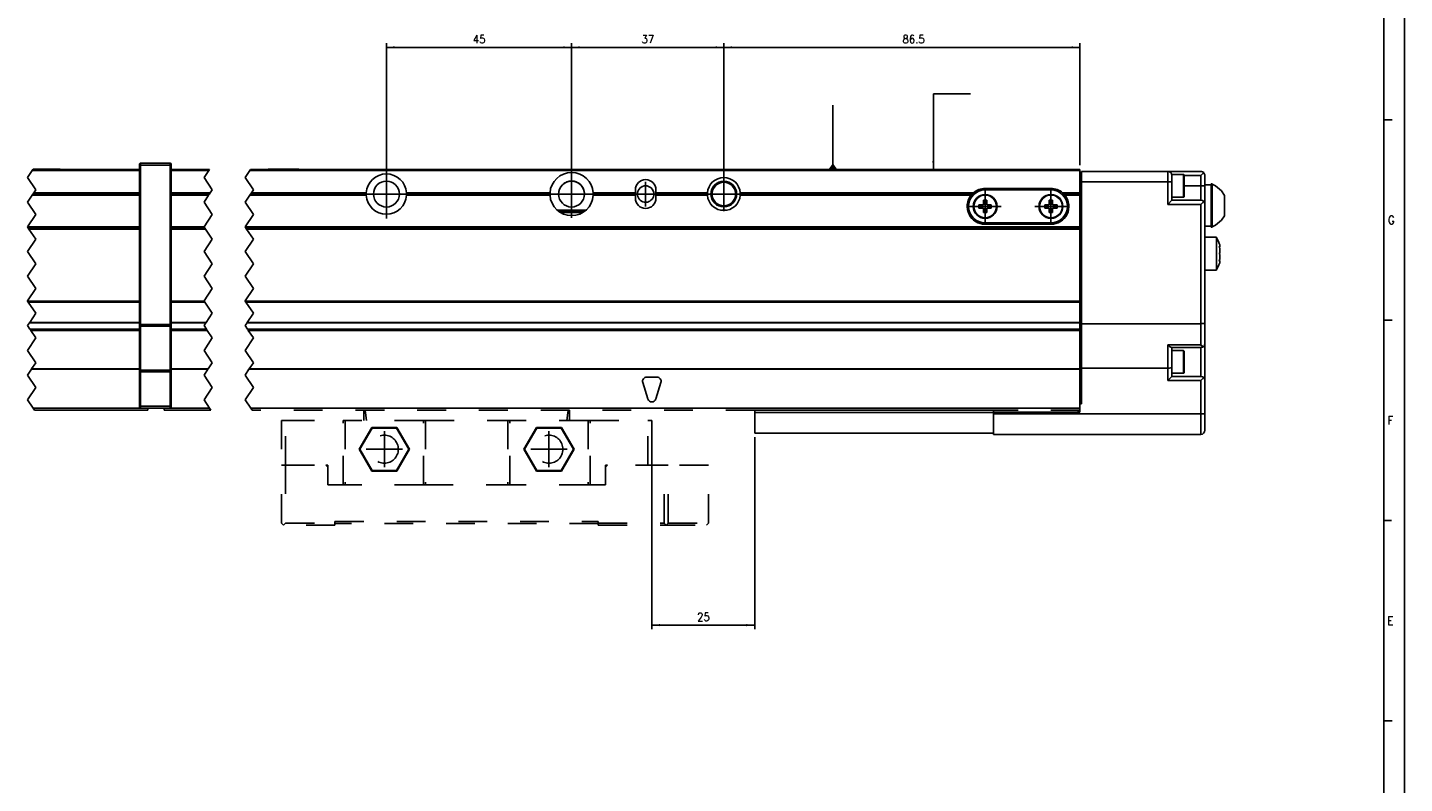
# Model space of a CAD drawing. Header units: inches. Extents: x -381 to 24445, y -418 to 176.
# Tile 11 of 39: x 124 to 459, y -235 to -51. Entities that reach past the tile are written whole.
import ezdxf

# ---------------------------------------------------------------- set-up
doc = ezdxf.new("R2010")
doc.units = ezdxf.units.IN
doc.linetypes.add('DASHED', pattern=[15, 7, -8])
doc.linetypes.add('DOT_CENTER', pattern=[14, 12, -1, 0, -1])
doc.layers.add('1', color=7, linetype='Continuous')
doc.styles.add('CONVERTER_12', font='txt.shx', dxfattribs={"width": 0.9})
doc.dimstyles.new('ME10_DIM_18', dxfattribs={"dimtxt": 2, "dimasz": 2, "dimexe": 1, "dimexo": 1, "dimgap": 1, "dimtad": 1, "dimdsep": 46, "dimtxsty": 'CONVERTER_12', "dimsah": 1, "dimcen": 0.09, "dimclrd": 2, "dimclre": 2, "dimclrt": 2, "dimadec": 0, "dimazin": 0, "dimtfac": 1, "dimtdec": 4, "dimtix": 1, "dimtmove": 0, "dimatfit": 3, "dimfxl": 1, "dimtolj": 1, "dimtzin": 0, "dimarcsym": 0})
doc.dimstyles.new('ME10_DIM_36', dxfattribs={"dimtxt": 2, "dimasz": 2, "dimexe": 1, "dimexo": 1, "dimgap": 1, "dimtad": 1, "dimdsep": 46, "dimtxsty": 'CONVERTER_12', "dimsah": 1, "dimcen": 0.09, "dimclrd": 2, "dimclre": 2, "dimclrt": 2, "dimadec": 0, "dimazin": 0, "dimtfac": 1, "dimtdec": 4, "dimtix": 1, "dimtmove": 0, "dimatfit": 3, "dimfxl": 1, "dimtolj": 1, "dimtzin": 0, "dimarcsym": 0})
doc.dimstyles.new('ME10_DIM_37', dxfattribs={"dimtxt": 2, "dimasz": 2, "dimexe": 1, "dimexo": 1, "dimgap": 1, "dimtad": 1, "dimdsep": 46, "dimtxsty": 'CONVERTER_12', "dimsah": 1, "dimcen": 0.09, "dimclrd": 2, "dimclre": 2, "dimclrt": 2, "dimadec": 0, "dimazin": 0, "dimtfac": 1, "dimtdec": 4, "dimtix": 1, "dimtmove": 0, "dimatfit": 3, "dimfxl": 1, "dimtolj": 1, "dimtzin": 0, "dimarcsym": 0})
doc.dimstyles.new('ME10_DIM_38', dxfattribs={"dimtxt": 2, "dimasz": 2, "dimexe": 1, "dimexo": 1, "dimgap": 1, "dimtad": 1, "dimdsep": 46, "dimtxsty": 'CONVERTER_12', "dimsah": 1, "dimcen": 0.09, "dimclrd": 2, "dimclre": 2, "dimclrt": 2, "dimadec": 0, "dimazin": 0, "dimtfac": 1, "dimtdec": 4, "dimtix": 1, "dimtmove": 0, "dimatfit": 3, "dimfxl": 1, "dimtolj": 1, "dimtzin": 0, "dimarcsym": 0})
doc.dimstyles.get("Standard").update_dxf_attribs({"dimtxt": 0.18, "dimasz": 0.18, "dimexe": 0.18, "dimexo": 0.0625, "dimgap": 0.09, "dimtad": 0, "dimtih": 1, "dimtoh": 1, "dimdec": 4, "dimzin": 0, "dimdsep": 46, "dimtxsty": 'Standard', "dimcen": 0.09, "dimadec": 0, "dimazin": 0, "dimtfac": 1, "dimtdec": 4, "dimtofl": 0, "dimtmove": 0, "dimatfit": 3, "dimfxl": 1, "dimtolj": 1, "dimtzin": 0, "dimarcsym": 0})

# ---------------------------------------------------------------- blocks, each defined once
blk = doc.blocks.new('Modulos_intermedio__FL-14__15__8', base_point=(124.25, -144.03))
at = {"color": 2, "linetype": 'DOT_CENTER'}
for p, q in [((125.4, -85.78), (124.25, -87.5)), ((125.57, -85.53), (125.4, -85.78)), ((125.57, -85.53), (125.6, -85.48)), ((124.25, -87.5), (126.25, -90.5)), ((125.37, -91.83), (124.25, -93.5)), ((124.25, -93.5), (126.25, -96.5)), ((125.37, -91.83), (125.57, -91.53)), ((125.57, -91.53), (125.77, -91.23)), ((126.25, -90.5), (125.77, -91.23)), ((126.25, -96.5), (124.25, -99.5)), ((124.25, -99.5), (124.27, -99.53)), ((124.27, -99.53), (124.44, -99.78)), ((124.6, -100.03), (124.44, -99.78)), ((124.6, -100.03), (126.25, -102.5)), ((126.25, -102.5), (124.25, -105.5)), ((124.25, -105.5), (126.25, -108.5)), ((126.25, -108.5), (124.25, -111.5)), ((124.25, -111.5), (126.25, -114.5)), ((126.25, -114.5), (124.25, -117.5)), ((124.25, -117.5), (124.27, -117.53)), ((124.27, -117.53), (124.44, -117.78)), ((124.44, -117.78), (126.25, -120.5)), ((124.71, -122.82), (124.25, -123.5)), ((124.25, -123.5), (124.83, -124.37)), ((124.77, -122.73), (124.71, -122.82)), ((126.25, -120.5), (124.77, -122.73)), ((126.25, -126.5), (124.25, -129.5)), ((124.83, -124.37), (124.94, -124.53)), ((124.96, -124.56), (124.94, -124.53)), ((125.02, -124.65), (124.96, -124.56)), ((125.02, -124.65), (126.25, -126.5)), ((124.25, -129.5), (126.25, -132.5)), ((126.25, -132.5), (125.24, -134.02)), ((125.18, -134.11), (124.25, -135.5)), ((124.25, -135.5), (126.25, -138.5)), ((125.18, -134.11), (125.24, -134.02)), ((126.25, -138.5), (124.25, -141.5)), ((124.25, -141.5), (125.6, -143.53)), ((125.6, -143.53), (125.94, -144.03))]:
    blk.add_line(p, q, dxfattribs=at)
at = {"color": 7, "linetype": 'Continuous'}
for p, q in [((125.4, -85.78), (151.46, -85.78)), ((125.57, -85.53), (151.46, -85.53)), ((125.6, -85.48), (128.46, -85.48)), ((128.46, -85.48), (132.16, -85.48)), ((132.21, -85.53), (132.16, -85.48)), ((151.46, -84.28), (151.47, -84.21)), ((151.46, -84.28), (151.46, -84.53)), ((151.46, -84.53), (151.71, -84.53)), ((151.46, -84.53), (151.46, -123.21)), ((151.47, -84.21), (151.48, -84.18)), ((151.48, -84.18), (151.5, -84.14)), ((151.5, -84.14), (151.54, -84.1)), ((151.54, -84.1), (151.58, -84.07)), ((151.58, -84.07), (151.62, -84.04)), ((151.62, -84.04), (151.64, -84.04)), ((151.64, -84.04), (151.71, -84.03)), ((151.71, -84.03), (151.71, -84.53)), ((151.71, -84.03), (158.91, -84.03)), ((158.91, -84.53), (151.71, -84.53)), ((151.71, -84.53), (151.71, -123.21)), ((158.98, -84.04), (158.91, -84.03)), ((158.91, -84.03), (158.91, -84.53)), ((159.16, -84.53), (158.91, -84.53)), ((158.91, -84.53), (158.91, -123.21)), ((159.01, -84.04), (158.98, -84.04)), ((159.05, -84.07), (159.01, -84.04)), ((159.09, -84.1), (159.05, -84.07)), ((159.12, -84.14), (159.09, -84.1)), ((159.15, -84.18), (159.12, -84.14)), ((159.15, -84.21), (159.15, -84.18)), ((159.16, -84.28), (159.15, -84.21)), ((159.16, -84.28), (159.16, -84.53)), ((159.16, -84.53), (159.16, -123.21)), ((151.46, -91.83), (125.37, -91.83)), ((151.46, -91.53), (125.57, -91.53)), ((151.46, -91.23), (125.77, -91.23)), ((124.27, -99.53), (151.46, -99.53)), ((124.44, -99.78), (151.46, -99.78)), ((151.46, -100.03), (124.6, -100.03)), ((124.27, -117.53), (151.46, -117.53)), ((124.44, -117.78), (151.46, -117.78)), ((124.71, -122.82), (151.46, -122.82)), ((124.77, -122.73), (151.46, -122.73)), ((151.46, -123.21), (151.71, -123.21)), ((151.46, -123.21), (151.46, -123.52)), ((151.46, -123.52), (151.47, -123.54)), ((151.46, -123.52), (151.46, -134.19)), ((151.47, -123.54), (151.5, -123.57)), ((151.5, -123.57), (151.54, -123.59)), ((151.54, -123.59), (151.58, -123.6)), ((151.58, -123.6), (151.62, -123.61)), ((151.62, -123.61), (151.64, -123.61)), ((151.64, -123.61), (151.71, -123.62)), ((151.71, -123.21), (151.71, -123.62)), ((151.71, -123.21), (158.91, -123.21)), ((151.71, -123.62), (158.91, -123.62)), ((151.71, -123.62), (151.71, -134.3)), ((159.16, -123.21), (158.91, -123.21)), ((158.91, -123.21), (158.91, -123.62)), ((158.98, -123.61), (158.91, -123.62)), ((158.91, -123.62), (158.91, -134.3)), ((159.01, -123.61), (158.98, -123.61)), ((159.05, -123.6), (159.01, -123.61)), ((159.09, -123.59), (159.05, -123.6)), ((159.12, -123.57), (159.09, -123.59)), ((159.15, -123.54), (159.12, -123.57)), ((159.16, -123.52), (159.15, -123.54)), ((159.16, -123.21), (159.16, -123.52)), ((159.16, -123.52), (159.16, -134.19)), ((124.83, -124.37), (151.46, -124.37)), ((124.94, -124.53), (151.46, -124.53)), ((125.02, -124.65), (151.46, -124.65)), ((151.46, -134.11), (125.18, -134.11)), ((151.46, -134.02), (125.24, -134.02)), ((151.46, -134.19), (151.46, -134.71)), ((151.46, -134.19), (151.47, -134.22)), ((151.46, -134.71), (151.46, -143.03)), ((151.46, -134.71), (151.71, -134.71)), ((151.47, -134.22), (151.5, -134.25)), ((151.5, -134.25), (151.54, -134.27)), ((151.54, -134.27), (151.58, -134.28)), ((151.58, -134.28), (151.62, -134.29)), ((151.62, -134.29), (151.64, -134.29)), ((151.64, -134.29), (151.71, -134.3)), ((151.71, -134.3), (151.71, -134.71)), ((158.91, -134.3), (151.71, -134.3)), ((151.71, -134.71), (151.71, -143.03)), ((158.91, -134.71), (151.71, -134.71)), ((158.98, -134.29), (158.91, -134.3)), ((158.91, -134.3), (158.91, -134.71)), ((159.16, -134.71), (158.91, -134.71)), ((158.91, -134.71), (158.91, -143.03)), ((159.01, -134.29), (158.98, -134.29)), ((159.05, -134.28), (159.01, -134.29)), ((159.09, -134.27), (159.05, -134.28)), ((159.12, -134.25), (159.09, -134.27)), ((159.15, -134.22), (159.12, -134.25)), ((159.16, -134.19), (159.15, -134.22)), ((159.16, -134.19), (159.16, -134.71)), ((159.16, -134.71), (159.16, -143.03)), ((125.6, -143.53), (151.71, -143.53)), ((151.46, -143.03), (151.46, -143.28)), ((151.46, -143.03), (151.71, -143.03)), ((151.46, -143.28), (151.47, -143.34)), ((151.47, -143.34), (151.48, -143.37)), ((151.48, -143.37), (151.5, -143.41)), ((151.5, -143.41), (151.54, -143.45)), ((151.54, -143.45), (151.58, -143.49)), ((151.58, -143.49), (151.62, -143.51)), ((151.62, -143.51), (151.64, -143.52)), ((151.64, -143.52), (151.71, -143.53)), ((151.71, -143.03), (151.71, -143.53)), ((151.71, -143.03), (158.91, -143.03)), ((151.71, -143.53), (158.91, -143.53)), ((153.46, -143.53), (153.46, -144.03)), ((158.91, -143.03), (158.91, -143.53)), ((159.16, -143.03), (158.91, -143.03)), ((158.98, -143.52), (158.91, -143.53)), ((159.01, -143.51), (158.98, -143.52)), ((159.05, -143.49), (159.01, -143.51)), ((159.09, -143.45), (159.05, -143.49)), ((159.12, -143.41), (159.09, -143.45)), ((159.15, -143.37), (159.12, -143.41)), ((159.16, -143.28), (159.15, -143.34)), ((159.15, -143.34), (159.15, -143.37)), ((159.16, -143.03), (159.16, -143.28)), ((125.94, -144.03), (153.46, -144.03))]:
    blk.add_line(p, q, dxfattribs=at)
blk = doc.blocks.new('Modulo_der__10-ET___10', base_point=(157.46, -149.93))
at = {"color": 7, "linetype": 'Continuous'}
for p, q in [((159.16, -85.53), (168.45, -85.53)), ((159.16, -85.78), (168.29, -85.78)), ((178.29, -85.78), (379.96, -85.78)), ((178.45, -85.53), (379.96, -85.53)), ((182.71, -85.53), (182.76, -85.48)), ((182.76, -85.48), (190.16, -85.48)), ((190.21, -85.53), (190.16, -85.48)), ((379.96, -85.53), (379.96, -85.78)), ((379.96, -91.23), (379.96, -85.78)), ((379.96, -86.53), (380.36, -86.53)), ((380.36, -88.53), (380.36, -86.03)), ((380.36, -86.03), (401.36, -86.03)), ((401.36, -86.03), (409.36, -86.03)), ((401.36, -88.53), (401.36, -86.03)), ((402.36, -86.78), (405.16, -86.78)), ((402.36, -86.78), (402.36, -87.03)), ((405.16, -86.78), (405.23, -86.79)), ((405.16, -86.78), (405.16, -88.48)), ((405.23, -86.79), (405.34, -86.88)), ((405.34, -86.88), (405.36, -87.17)), ((409.57, -86.05), (409.36, -86.03)), ((409.36, -87.03), (410.07, -86.32)), ((409.75, -86.1), (409.57, -86.05)), ((409.77, -86.11), (409.75, -86.1)), ((409.95, -86.22), (409.77, -86.11)), ((410.07, -86.32), (409.95, -86.22)), ((410.07, -86.32), (410.11, -86.36)), ((410.11, -86.36), (410.23, -86.53)), ((410.23, -86.53), (410.29, -86.65)), ((410.29, -86.65), (410.31, -86.72)), ((410.31, -86.72), (410.36, -86.92)), ((410.36, -86.92), (410.36, -87.03)), ((208.74, -89.95), (208.73, -89.96)), ((214.19, -89.96), (214.19, -89.95)), ((356.96, -90.18), (372.96, -90.18)), ((379.96, -88.53), (380.36, -88.53)), ((380.36, -88.53), (401.36, -88.53)), ((380.36, -123.03), (380.36, -88.53)), ((401.36, -94.03), (401.36, -88.53)), ((402.36, -88.53), (401.36, -88.53)), ((402.36, -88.53), (402.36, -87.03)), ((402.36, -93.03), (402.36, -88.53)), ((405.16, -88.48), (405.16, -92.28)), ((405.35, -87.03), (409.36, -87.03)), ((405.36, -87.17), (405.36, -92.08)), ((405.36, -89.53), (409.36, -89.53)), ((409.36, -87.03), (409.36, -89.53)), ((409.36, -89.53), (410.36, -89.53)), ((409.36, -89.53), (409.36, -93.03)), ((410.36, -87.03), (410.36, -89.53)), ((411.86, -89.32), (410.36, -89.32)), ((410.36, -89.53), (410.36, -94.03)), ((411.86, -89.07), (412.11, -89.07)), ((411.86, -96.12), (411.86, -89.07)), ((412.11, -89.07), (412.11, -89.15)), ((412.11, -96.12), (412.11, -89.07)), ((412.11, -89.15), (412.95, -89.54)), ((412.95, -89.54), (414.44, -90.77)), ((168.65, -91.23), (159.16, -91.23)), ((168.45, -91.53), (159.16, -91.53)), ((168.25, -91.83), (159.16, -91.83)), ((178.25, -91.83), (206.57, -91.83)), ((206.56, -91.53), (178.45, -91.53)), ((178.65, -91.23), (206.57, -91.23)), ((206.56, -91.53), (206.57, -91.23)), ((206.57, -91.83), (206.56, -91.53)), ((214.19, -93.1), (214.19, -93.09)), ((251.22, -91.23), (216.35, -91.23)), ((216.35, -91.23), (216.36, -91.53)), ((216.36, -91.53), (216.35, -91.83)), ((216.35, -91.83), (251.22, -91.83)), ((251.21, -91.53), (216.36, -91.53)), ((251.21, -91.53), (251.22, -91.23)), ((251.22, -91.83), (251.21, -91.53)), ((261.71, -91.23), (261.71, -91.53)), ((271.96, -91.23), (261.71, -91.23)), ((271.96, -91.53), (261.71, -91.53)), ((261.71, -91.53), (261.71, -91.83)), ((261.71, -91.83), (271.96, -91.83)), ((271.96, -91.23), (271.96, -90.53)), ((271.96, -91.53), (271.96, -91.23)), ((271.96, -91.83), (271.96, -91.53)), ((271.96, -92.53), (271.96, -91.83)), ((276.96, -90.53), (276.96, -91.23)), ((276.96, -91.23), (276.96, -91.53)), ((289.47, -91.23), (276.96, -91.23)), ((289.46, -91.53), (276.96, -91.53)), ((276.96, -91.53), (276.96, -91.83)), ((276.96, -91.83), (276.96, -92.53)), ((276.96, -91.83), (289.47, -91.83)), ((289.46, -91.53), (289.47, -91.23)), ((289.47, -91.83), (289.46, -91.53)), ((297.45, -91.23), (297.46, -91.53)), ((297.45, -91.23), (354.13, -91.23)), ((297.45, -91.28), (297.45, -91.77)), ((297.46, -91.53), (297.45, -91.83)), ((297.45, -91.83), (353.55, -91.83)), ((297.46, -91.53), (353.82, -91.53)), ((353.55, -91.83), (353.63, -91.73)), ((353.63, -91.73), (353.82, -91.53)), ((353.82, -91.53), (354.13, -91.23)), ((354.26, -91.23), (354.13, -91.23)), ((354.13, -91.23), (354.33, -91.23)), ((354.13, -91.23), (354.18, -91.23)), ((354.18, -91.23), (354.84, -91.23)), ((356.56, -93.03), (356.56, -94.13)), ((357.36, -93.03), (356.56, -93.03)), ((356.96, -90.53), (372.96, -90.53)), ((357.36, -94.13), (357.36, -93.03)), ((372.56, -93.03), (372.56, -94.13)), ((373.36, -93.03), (372.56, -93.03)), ((373.36, -94.13), (373.36, -93.03)), ((375.8, -91.23), (379.96, -91.23)), ((375.8, -91.23), (376.11, -91.53)), ((376.11, -91.53), (379.96, -91.53)), ((376.11, -91.53), (376.3, -91.73)), ((376.3, -91.73), (376.37, -91.83)), ((376.37, -91.83), (379.96, -91.83)), ((379.96, -91.53), (379.96, -91.23)), ((379.96, -91.83), (379.96, -91.53)), ((379.96, -99.53), (379.96, -91.83)), ((402.36, -93.03), (401.36, -94.03)), ((405.16, -92.28), (402.36, -92.28)), ((409.36, -93.03), (402.36, -93.03)), ((405.16, -92.28), (405.23, -92.27)), ((405.23, -92.27), (405.34, -92.18)), ((405.34, -92.18), (405.36, -92.08)), ((409.36, -93.03), (409.75, -93.1)), ((410.07, -93.32), (409.36, -94.03)), ((409.75, -93.1), (410.07, -93.32)), ((410.07, -93.32), (410.11, -93.36)), ((410.11, -93.36), (410.23, -93.53)), ((410.23, -93.53), (410.29, -93.65)), ((410.29, -93.65), (410.31, -93.72)), ((414.44, -90.77), (415.16, -91.86)), ((415.16, -95.18), (415.16, -91.86)), ((252.99, -95.43), (259.94, -95.43)), ((259.94, -95.43), (252.99, -95.43)), ((253.4, -95.73), (259.53, -95.73)), ((253.88, -96), (259.05, -96)), ((294.03, -95.43), (292.9, -95.43)), ((294.01, -95.43), (292.92, -95.43)), ((356.56, -94.13), (355.46, -94.13)), ((355.46, -94.13), (355.46, -94.93)), ((355.46, -94.93), (356.56, -94.93)), ((356.56, -94.93), (356.56, -96.03)), ((356.56, -96.03), (357.36, -96.03)), ((358.46, -94.13), (357.36, -94.13)), ((357.36, -94.93), (358.46, -94.93)), ((357.36, -96.03), (357.36, -94.93)), ((358.46, -94.93), (358.46, -94.13)), ((371.46, -94.13), (371.46, -94.93)), ((372.56, -94.13), (371.46, -94.13)), ((371.46, -94.93), (372.56, -94.93)), ((372.56, -94.93), (372.56, -96.03)), ((372.56, -96.03), (373.36, -96.03)), ((374.46, -94.13), (373.36, -94.13)), ((373.36, -94.93), (374.46, -94.93)), ((373.36, -96.03), (373.36, -94.93)), ((374.46, -94.93), (374.46, -94.13)), ((409.36, -94.03), (401.36, -94.03)), ((409.36, -123.03), (409.36, -94.03)), ((410.31, -93.72), (410.36, -93.92)), ((410.36, -93.92), (410.36, -94.03)), ((410.36, -122.84), (410.36, -94.03)), ((411.86, -99.57), (411.86, -96.12)), ((412.11, -99.49), (412.11, -96.12)), ((415.16, -96.79), (414.44, -97.87)), ((415.16, -96.79), (415.16, -95.18)), ((159.16, -99.53), (167.15, -99.53)), ((159.16, -99.78), (167.32, -99.78)), ((167.49, -100.03), (159.16, -100.03)), ((177.15, -99.53), (379.96, -99.53)), ((177.32, -99.78), (379.96, -99.78)), ((379.96, -100.03), (177.49, -100.03)), ((372.96, -98.53), (356.96, -98.53)), ((372.96, -98.88), (356.96, -98.88)), ((379.96, -99.53), (379.96, -99.78)), ((379.96, -99.78), (379.96, -100.03)), ((379.96, -100.03), (379.96, -117.53)), ((411.86, -99.32), (410.36, -99.32)), ((411.86, -99.57), (412.11, -99.57)), ((412.95, -99.11), (412.11, -99.49)), ((412.11, -99.57), (412.11, -99.49)), ((414.44, -97.87), (412.95, -99.11)), ((413.19, -102.03), (410.36, -102.03)), ((413.19, -102.09), (413.19, -102.03)), ((413.19, -102.03), (413.19, -102.09)), ((413.78, -103.33), (413.19, -102.09)), ((413.19, -102.09), (413.19, -106.03)), ((413.86, -103.53), (413.78, -103.33)), ((413.96, -103.84), (413.86, -103.53)), ((413.19, -106.03), (413.19, -110.03)), ((413.95, -104.59), (413.86, -104.26)), ((413.86, -104.26), (413.96, -104.33)), ((413.86, -106.03), (413.96, -105.81)), ((413.96, -105.81), (413.86, -106.03)), ((413.86, -106.03), (413.96, -106.25)), ((413.96, -106.25), (413.86, -106.03)), ((413.88, -104.33), (413.97, -104.33)), ((413.88, -104.33), (413.95, -104.59)), ((413.96, -104.64), (413.95, -104.59)), ((413.95, -104.59), (413.96, -104.64)), ((413.97, -103.89), (413.96, -103.84)), ((413.96, -104.33), (413.97, -104.33)), ((413.97, -104.7), (413.96, -104.64)), ((413.96, -104.64), (413.97, -104.7)), ((413.96, -105.81), (413.97, -105.76)), ((413.97, -105.76), (413.96, -105.81)), ((413.96, -106.25), (413.97, -106.29)), ((413.97, -106.29), (413.96, -106.25)), ((413.99, -103.96), (413.97, -103.89)), ((413.97, -104.33), (414.02, -104.21)), ((414.01, -105.03), (413.97, -104.7)), ((413.97, -104.7), (414.01, -105.03)), ((413.97, -105.76), (414.01, -105.51)), ((414.01, -105.51), (413.97, -105.76)), ((413.97, -106.29), (414.01, -106.55)), ((414.01, -106.55), (413.97, -106.29)), ((414.01, -107.03), (413.97, -107.35)), ((413.97, -107.35), (414.01, -107.03)), ((414.01, -104.09), (413.99, -103.96)), ((414.02, -104.21), (414.01, -104.09)), ((414.02, -105.28), (414.01, -105.03)), ((414.01, -105.03), (414.02, -105.28)), ((414.01, -105.51), (414.02, -105.36)), ((414.02, -105.36), (414.01, -105.51)), ((414.01, -106.55), (414.02, -106.7)), ((414.02, -106.7), (414.01, -106.55)), ((414.02, -106.78), (414.01, -107.03)), ((414.01, -107.03), (414.02, -106.78)), ((414.02, -105.36), (414.02, -105.28)), ((414.02, -105.28), (414.02, -105.36)), ((414.02, -106.7), (414.02, -106.78)), ((414.02, -106.78), (414.02, -106.7)), ((413.19, -110.03), (410.36, -110.03)), ((413.78, -108.72), (413.19, -109.97)), ((413.86, -108.53), (413.78, -108.72)), ((413.86, -107.8), (413.95, -107.47)), ((413.96, -107.73), (413.86, -107.8)), ((413.86, -108.53), (413.96, -108.22)), ((413.95, -107.47), (413.88, -107.73)), ((413.88, -107.73), (413.97, -107.73)), ((413.96, -107.42), (413.95, -107.47)), ((413.95, -107.47), (413.96, -107.42)), ((413.97, -107.35), (413.96, -107.42)), ((413.96, -107.42), (413.97, -107.35)), ((413.97, -107.73), (413.96, -107.73)), ((413.96, -108.22), (413.97, -108.17)), ((414.02, -107.84), (413.97, -107.73)), ((413.97, -108.17), (413.99, -108.09)), ((413.99, -108.09), (414.01, -107.96)), ((414.01, -107.96), (414.02, -107.84)), ((159.16, -117.53), (167.15, -117.53)), ((159.16, -117.78), (167.32, -117.78)), ((177.15, -117.53), (379.96, -117.53)), ((177.32, -117.78), (379.96, -117.78)), ((379.96, -117.53), (379.96, -117.78)), ((379.96, -117.78), (379.96, -122.73)), ((159.16, -122.73), (167.65, -122.73)), ((159.16, -122.82), (167.59, -122.82)), ((177.59, -122.82), (379.96, -122.82)), ((177.65, -122.73), (379.96, -122.73)), ((379.96, -122.73), (379.96, -122.82)), ((379.96, -122.82), (379.96, -124.37)), ((379.96, -122.93), (380.36, -122.93)), ((380.36, -123.03), (409.36, -123.03)), ((380.36, -123.03), (380.36, -133.83)), ((409.57, -123.02), (409.36, -123.03)), ((409.36, -128.19), (409.36, -123.03)), ((409.75, -123.01), (409.57, -123.02)), ((409.77, -123.01), (409.75, -123.01)), ((409.95, -122.99), (409.77, -123.01)), ((410.07, -122.97), (409.95, -122.99)), ((410.11, -122.97), (410.07, -122.97)), ((410.23, -122.93), (410.11, -122.97)), ((410.29, -122.91), (410.23, -122.93)), ((410.31, -122.9), (410.29, -122.91)), ((410.36, -122.86), (410.31, -122.9)), ((410.36, -127.83), (410.36, -122.84)), ((410.36, -122.84), (410.36, -122.86)), ((159.16, -124.37), (167.72, -124.37)), ((159.16, -124.53), (167.82, -124.53)), ((159.16, -124.65), (167.9, -124.65)), ((177.72, -124.37), (379.96, -124.37)), ((379.96, -124.53), (177.83, -124.54)), ((177.9, -124.65), (379.96, -124.65)), ((379.96, -124.37), (379.96, -124.53)), ((379.96, -124.65), (379.96, -124.53)), ((379.96, -124.65), (379.96, -134.02)), ((401.36, -128.19), (401.39, -128.21)), ((401.36, -133.83), (401.36, -128.19)), ((409.36, -128.19), (401.36, -128.19)), ((401.39, -128.21), (401.75, -128.52)), ((401.75, -128.52), (401.77, -128.53)), ((401.77, -128.53), (402.07, -128.74)), ((402.07, -128.74), (402.09, -128.75)), ((402.09, -128.75), (402.3, -128.83)), ((409.36, -128.83), (402.3, -128.83)), ((402.36, -133.64), (402.36, -128.83)), ((405.16, -129.58), (402.36, -129.58)), ((405.23, -129.59), (405.16, -129.58)), ((405.16, -129.58), (405.16, -135.08)), ((405.34, -129.68), (405.23, -129.59)), ((405.36, -129.97), (405.34, -129.68)), ((405.36, -129.97), (405.36, -134.88)), ((409.36, -128.19), (409.39, -128.21)), ((409.75, -128.75), (409.36, -128.83)), ((409.36, -128.83), (409.36, -135.83)), ((409.39, -128.21), (409.75, -128.52)), ((409.75, -128.52), (409.77, -128.53)), ((409.93, -128.65), (409.75, -128.75)), ((409.77, -128.53), (409.93, -128.65)), ((409.93, -128.65), (410.07, -128.53)), ((410.07, -128.53), (410.29, -128.21)), ((410.29, -128.21), (410.36, -127.83)), ((410.36, -127.84), (410.35, -128)), ((410.36, -127.84), (410.36, -136.83)), ((380.36, -133.73), (379.96, -133.73)), ((401.36, -133.83), (380.36, -133.83)), ((380.36, -133.83), (380.36, -142.53)), ((401.75, -133.81), (401.36, -133.83)), ((401.36, -136.83), (401.36, -133.83)), ((402.07, -133.77), (401.75, -133.81)), ((402.29, -133.71), (402.07, -133.77)), ((402.36, -133.64), (402.29, -133.71)), ((402.36, -135.83), (402.36, -133.64)), ((168.12, -134.02), (159.16, -134.02)), ((168.06, -134.11), (159.16, -134.11)), ((379.96, -134.11), (178.06, -134.11)), ((379.96, -134.02), (178.12, -134.02)), ((274.71, -136.03), (277.21, -136.03)), ((379.96, -134.02), (379.96, -134.11)), ((379.96, -134.11), (379.96, -142.53)), ((402.36, -135.83), (401.36, -136.83)), ((401.36, -136.83), (409.36, -136.83)), ((405.16, -135.08), (402.36, -135.08)), ((402.36, -135.83), (409.36, -135.83)), ((405.16, -135.08), (405.23, -135.07)), ((405.23, -135.07), (405.34, -134.98)), ((405.34, -134.98), (405.36, -134.88)), ((409.75, -135.9), (409.36, -135.83)), ((409.36, -136.83), (410.07, -136.12)), ((409.36, -136.83), (409.36, -144.93)), ((410.07, -136.12), (409.75, -135.9)), ((410.29, -136.45), (410.07, -136.12)), ((410.36, -136.83), (410.29, -136.45)), ((410.36, -136.83), (410.36, -144.93)), ((275.01, -141.32), (273.76, -137.32)), ((278.17, -137.32), (276.92, -141.32)), ((157.46, -143.53), (157.46, -144.03)), ((158.91, -143.53), (168.49, -143.53)), ((178.49, -143.53), (379.96, -143.53)), ((380.36, -141.53), (379.96, -141.53)), ((380.36, -142.03), (379.96, -142.03)), ((379.96, -142.53), (379.96, -144.53)), ((380.36, -142.53), (379.96, -142.53)), ((157.46, -144.03), (168.82, -144.03)), ((300.96, -144.63), (300.96, -144.03)), ((300.96, -144.03), (358.96, -144.03)), ((300.96, -144.63), (300.96, -149.63)), ((358.96, -144.63), (300.96, -144.63)), ((358.96, -144.03), (358.96, -144.53)), ((358.96, -144.53), (379.96, -144.53)), ((358.96, -144.93), (358.96, -144.53)), ((358.96, -144.93), (358.96, -149.93)), ((409.36, -144.93), (358.96, -144.93)), ((379.56, -144.03), (379.56, -144.53)), ((409.36, -144.93), (409.36, -149.93)), ((409.36, -144.93), (410.36, -144.93)), ((410.36, -144.93), (410.36, -148.93)), ((300.96, -149.63), (358.96, -149.63)), ((409.36, -149.93), (358.96, -149.93))]:
    blk.add_line(p, q, dxfattribs=at)
at = {"color": 2, "linetype": 'DOT_CENTER'}
for p, q in [((167.14, -87.5), (168.29, -85.78)), ((168.29, -85.78), (168.45, -85.53)), ((178.29, -85.78), (177.14, -87.5)), ((178.45, -85.53), (178.29, -85.78)), ((169.14, -90.5), (167.14, -87.5)), ((177.14, -87.5), (179.14, -90.5)), ((167.14, -93.5), (168.25, -91.83)), ((169.14, -96.5), (167.14, -93.5)), ((168.25, -91.83), (168.45, -91.53)), ((168.45, -91.53), (168.65, -91.23)), ((168.65, -91.23), (169.14, -90.5)), ((178.25, -91.83), (177.14, -93.5)), ((177.14, -93.5), (179.14, -96.5)), ((178.45, -91.53), (178.25, -91.83)), ((178.65, -91.23), (178.45, -91.53)), ((179.14, -90.5), (178.65, -91.23)), ((167.14, -99.5), (169.14, -96.5)), ((179.14, -96.5), (177.14, -99.5)), ((167.15, -99.53), (167.14, -99.5)), ((167.32, -99.78), (167.15, -99.53)), ((167.32, -99.78), (167.49, -100.03)), ((169.14, -102.5), (167.49, -100.03)), ((177.14, -99.5), (177.15, -99.53)), ((177.15, -99.53), (177.32, -99.78)), ((177.49, -100.03), (177.32, -99.78)), ((177.49, -100.03), (179.14, -102.5)), ((167.14, -105.5), (169.14, -102.5)), ((179.14, -102.5), (177.14, -105.5)), ((169.14, -108.5), (167.14, -105.5)), ((177.14, -105.5), (179.14, -108.5)), ((167.14, -111.5), (169.14, -108.5)), ((179.14, -108.5), (177.14, -111.5)), ((169.14, -114.5), (167.14, -111.5)), ((177.14, -111.5), (179.14, -114.5)), ((167.14, -117.5), (169.14, -114.5)), ((179.14, -114.5), (177.14, -117.5)), ((167.15, -117.53), (167.14, -117.5)), ((167.32, -117.78), (167.15, -117.53)), ((169.14, -120.5), (167.32, -117.78)), ((177.14, -117.5), (177.15, -117.53)), ((177.15, -117.53), (177.32, -117.78)), ((177.32, -117.78), (179.14, -120.5)), ((167.14, -123.5), (167.59, -122.82)), ((167.72, -124.37), (167.14, -123.5)), ((167.59, -122.82), (167.65, -122.73)), ((167.65, -122.73), (169.14, -120.5)), ((177.59, -122.82), (177.14, -123.5)), ((177.14, -123.5), (177.72, -124.37)), ((177.65, -122.73), (177.59, -122.82)), ((179.14, -120.5), (177.65, -122.73)), ((167.14, -129.5), (169.14, -126.5)), ((167.82, -124.53), (167.72, -124.37)), ((167.81, -124.51), (167.82, -124.53)), ((167.82, -124.53), (167.9, -124.65)), ((169.14, -126.5), (167.9, -124.65)), ((179.14, -126.5), (177.14, -129.5)), ((177.72, -124.37), (177.83, -124.54)), ((177.9, -124.65), (177.83, -124.54)), ((177.9, -124.65), (179.14, -126.5)), ((169.14, -132.5), (167.14, -129.5)), ((177.14, -129.5), (179.14, -132.5)), ((168.12, -134.02), (169.14, -132.5)), ((179.14, -132.5), (178.12, -134.02)), ((167.14, -135.5), (168.06, -134.11)), ((169.14, -138.5), (167.14, -135.5)), ((168.12, -134.02), (168.06, -134.11)), ((178.06, -134.11), (177.14, -135.5)), ((177.14, -135.5), (179.14, -138.5)), ((178.06, -134.11), (178.12, -134.02)), ((167.14, -141.5), (169.14, -138.5)), ((179.14, -138.5), (177.14, -141.5)), ((168.49, -143.53), (167.14, -141.5)), ((177.14, -141.5), (178.49, -143.53))]:
    blk.add_line(p, q, dxfattribs=at)
at = {"color": 2, "linetype": 'DASHED'}
for p, q in [((168.82, -144.03), (168.49, -143.53)), ((178.49, -143.53), (178.82, -144.03)), ((300.96, -144.03), (178.82, -144.03)), ((379.96, -144.03), (358.96, -144.03))]:
    blk.add_line(p, q, dxfattribs=at)
at = {"color": 7, "linetype": 'Continuous'}
for centre, radius in [((211.46, -91.53), 3.15), ((256.46, -91.53), 3.15), ((293.46, -91.53), 2.87), ((356.96, -94.53), 2.9), ((356.96, -94.53), 2.75), ((372.96, -94.53), 2.9), ((372.96, -94.53), 2.75)]:
    blk.add_circle(centre, radius, dxfattribs=at)
for centre, radius, start, end in [((211.46, -91.53), 4.9, 3.5101, 176.4899), ((256.46, -91.53), 5.25, 3.2758, 176.7242), ((401.36, -87.03), 1, 0, 90), ((256.46, -91.53), 3.15, 5.9281, 174.0719), ((274.46, -90.53), 2.5, 0, 180), ((274.46, -91.53), 2, 5.9999, 174.0001), ((274.46, -91.53), 2, 299.9805, 270), ((293.46, -91.53), 4, 4.3315, 175.6685), ((293.46, -91.53), 3.12, 90, 270), ((293.46, -91.53), 3.12, 6, 174), ((293.46, -91.53), 2.87, 5.9633, 174.0367), ((293.46, -91.53), 3.12, 270, 90), ((356.96, -94.53), 4.35, 90, 130.6088), ((372.96, -94.53), 4.35, 49.3912, 90), ((211.46, -91.53), 4.9, 183.5101, 356.4899), ((256.46, -91.53), 5.25, 183.2758, 356.7242), ((274.46, -92.53), 2.5, 180, 0), ((274.46, -91.53), 2, 270, 299.9805), ((293.46, -91.53), 4, 184.2709, 355.7291), ((356.96, -94.53), 4.35, 141.5932, 270), ((356.96, -94.53), 4, 90, 270), ((372.96, -94.53), 4, 270, 90), ((372.96, -94.53), 4.35, 270, 38.4068), ((274.71, -137.03), 1, 90, 197.354), ((277.21, -137.03), 1, 342.646, 90), ((275.96, -141.03), 1, 197.354, 342.646), ((409.36, -148.93), 1, 270, 0)]:
    blk.add_arc(centre, radius, start, end, dxfattribs=at)
at = {"layer": '1', "color": 2, "linetype": 'DOT_CENTER'}
for p, q in [((211.46, -85.63), (211.46, -97.43)), ((256.46, -85.28), (256.46, -97.78)), ((211.46, -87.38), (211.46, -95.68)), ((256.46, -87.38), (256.46, -95.68)), ((274.46, -88.53), (274.46, -94.53)), ((293.46, -87.4), (293.46, -95.65)), ((217.36, -91.53), (205.56, -91.53)), ((215.61, -91.53), (207.31, -91.53)), ((262.71, -91.53), (250.21, -91.53)), ((260.61, -91.53), (252.31, -91.53)), ((277.46, -91.53), (271.46, -91.53)), ((297.59, -91.53), (289.34, -91.53)), ((356.96, -90.63), (356.96, -98.43)), ((372.96, -90.63), (372.96, -98.43)), ((360.86, -94.53), (353.06, -94.53)), ((376.86, -94.53), (369.06, -94.53))]:
    blk.add_line(p, q, dxfattribs=at)
blk = doc.blocks.new('CABEZA_2__13', base_point=(185.96, -171.97))
at = {"color": 2, "linetype": 'DASHED'}
for p, q in [((185.96, -146.53), (185.96, -157.37)), ((186.96, -146.53), (185.96, -146.53)), ((186.96, -146.53), (200.96, -146.53)), ((186.96, -157.37), (186.96, -146.53)), ((200.96, -162.17), (200.96, -146.53)), ((201.46, -146.53), (200.96, -146.53)), ((201.46, -146.53), (201.46, -162.17)), ((220.46, -146.53), (201.46, -146.53)), ((205.96, -144.67), (205.96, -144.03)), ((205.96, -146.53), (205.96, -144.67)), ((205.99, -144.03), (205.97, -144.03)), ((206.14, -144.04), (205.99, -144.03)), ((206.16, -144.03), (206.14, -144.04)), ((206.21, -144.03), (206.16, -144.03)), ((206.37, -144.67), (206.29, -144.03)), ((206.61, -146.53), (206.37, -144.67)), ((220.46, -162.17), (220.46, -146.53)), ((220.96, -146.53), (220.46, -146.53)), ((220.96, -146.53), (220.96, -162.17)), ((220.96, -146.53), (240.96, -146.53)), ((240.96, -146.53), (240.96, -162.17)), ((240.96, -146.53), (241.46, -146.53)), ((241.46, -162.17), (241.46, -146.53)), ((260.46, -146.53), (241.46, -146.53)), ((255.32, -146.53), (255.56, -144.67)), ((255.56, -144.67), (255.64, -144.03)), ((255.77, -144.03), (255.72, -144.03)), ((255.79, -144.04), (255.77, -144.03)), ((255.94, -144.03), (255.79, -144.04)), ((255.95, -144.03), (255.94, -144.03)), ((255.96, -144.67), (255.96, -144.03)), ((255.96, -146.53), (255.96, -144.67)), ((260.46, -146.53), (260.46, -162.17)), ((260.96, -146.53), (260.46, -146.53)), ((260.96, -162.17), (260.96, -146.53)), ((260.96, -146.53), (274.96, -146.53)), ((274.96, -146.53), (275.96, -146.53)), ((274.96, -157.37), (274.96, -146.53)), ((275.96, -146.53), (275.96, -157.37)), ((207.9, -148.22), (204.84, -153.52)), ((207.99, -148.37), (205.02, -153.52)), ((214.03, -148.22), (207.9, -148.22)), ((207.99, -148.37), (207.9, -148.22)), ((213.94, -148.37), (207.99, -148.37)), ((213.94, -148.37), (214.03, -148.22)), ((216.91, -153.52), (213.94, -148.37)), ((217.09, -153.52), (214.03, -148.22)), ((247.9, -148.22), (244.84, -153.52)), ((247.99, -148.37), (245.02, -153.52)), ((247.99, -148.37), (247.9, -148.22)), ((254.03, -148.22), (247.9, -148.22)), ((253.94, -148.37), (247.99, -148.37)), ((253.94, -148.37), (254.03, -148.22)), ((256.91, -153.52), (253.94, -148.37)), ((257.09, -153.52), (254.03, -148.22)), ((205.02, -153.52), (204.84, -153.52)), ((207.9, -158.83), (204.84, -153.52)), ((207.99, -158.67), (205.02, -153.52)), ((216.91, -153.52), (213.94, -158.67)), ((217.09, -153.52), (214.03, -158.83)), ((216.91, -153.52), (217.09, -153.52)), ((245.02, -153.52), (244.84, -153.52)), ((244.84, -153.52), (247.9, -158.83)), ((245.02, -153.52), (247.99, -158.67)), ((253.94, -158.67), (256.91, -153.52)), ((254.03, -158.83), (257.09, -153.52)), ((256.91, -153.52), (257.09, -153.52)), ((185.96, -171.47), (185.96, -157.37)), ((185.96, -157.37), (186.96, -157.37)), ((186.96, -157.37), (186.96, -171.47)), ((186.96, -157.37), (196.71, -157.37)), ((197.21, -157.87), (196.71, -157.37)), ((197.21, -157.37), (196.71, -157.37)), ((197.21, -162.17), (197.21, -157.37)), ((197.21, -157.87), (197.21, -162.17)), ((207.9, -158.83), (207.99, -158.67)), ((214.03, -158.83), (207.9, -158.83)), ((213.94, -158.67), (207.99, -158.67)), ((214.03, -158.83), (213.94, -158.67)), ((247.99, -158.67), (247.9, -158.83)), ((247.9, -158.83), (254.03, -158.83)), ((247.99, -158.67), (253.94, -158.67)), ((253.94, -158.67), (254.03, -158.83)), ((265.21, -157.37), (264.71, -157.37)), ((265.21, -157.37), (264.71, -157.87)), ((264.71, -157.37), (264.71, -157.87)), ((264.71, -157.87), (264.71, -162.17)), ((278.96, -157.37), (265.21, -157.37)), ((278.96, -171.47), (278.96, -157.37)), ((278.96, -157.37), (279.96, -157.37)), ((279.96, -171.47), (279.96, -157.37)), ((289.71, -157.37), (279.96, -157.37)), ((289.71, -171.47), (289.71, -157.37)), ((197.21, -162.17), (201.21, -162.17)), ((201.46, -162.17), (201.21, -162.17)), ((220.46, -162.17), (201.46, -162.17)), ((220.71, -162.17), (220.46, -162.17)), ((220.71, -162.17), (241.21, -162.17)), ((241.46, -162.17), (241.21, -162.17)), ((260.46, -162.17), (241.46, -162.17)), ((260.71, -162.17), (260.46, -162.17)), ((260.71, -162.17), (264.71, -162.17)), ((185.96, -171.47), (186.46, -171.97)), ((186.46, -171.97), (186.96, -171.47)), ((198.96, -171.97), (186.46, -171.97)), ((186.96, -171.47), (198.96, -171.47)), ((198.96, -171.47), (198.96, -171.07)), ((198.96, -171.07), (262.96, -171.07)), ((198.96, -171.97), (198.96, -171.47)), ((262.96, -171.57), (198.96, -171.57)), ((262.96, -171.07), (262.96, -171.47)), ((262.96, -171.47), (278.96, -171.47)), ((262.96, -171.47), (262.96, -171.97)), ((262.96, -171.97), (279.46, -171.97)), ((278.96, -171.47), (279.46, -171.97)), ((279.96, -171.47), (279.46, -171.97)), ((279.46, -171.97), (289.21, -171.97)), ((279.96, -171.47), (289.71, -171.47)), ((289.71, -171.47), (289.21, -171.97))]:
    blk.add_line(p, q, dxfattribs=at)
for centre in [(210.96, -153.52), (250.96, -153.52)]:
    blk.add_circle(centre, 3.4, dxfattribs=at)
at = {"layer": '1', "color": 2, "linetype": 'DOT_CENTER'}
for p, q in [((210.96, -149.12), (210.96, -157.92)), ((250.96, -149.12), (250.96, -157.92)), ((215.36, -153.52), (206.56, -153.52)), ((255.36, -153.52), (246.56, -153.52))]:
    blk.add_line(p, q, dxfattribs=at)
blk = doc.blocks.new('L-234__14', base_point=(-257.09, -171.97))
for name, p in [('Modulos_intermedio__FL-14__15__8', (124.25, -144.03)), ('Modulo_der__10-ET___10', (157.46, -149.93)), ('CABEZA_2__13', (185.96, -171.97))]:
    blk.add_blockref(name, p)
blk = doc.blocks.new('*D116')
at = {"layer": '1', "color": 2, "linetype": 'Continuous'}
for p, q in [((211.46, -90.53), (211.46, -54.9)), ((211.46, -55.9), (256.46, -55.9)), ((256.46, -90.53), (256.46, -54.9))]:
    blk.add_line(p, q, dxfattribs=at)
at = {"layer": '1', "color": 2}
for points in [[(213.46, -55.64), (213.46, -56.17), (211.46, -55.9)], [(254.46, -56.17), (254.46, -55.64), (256.46, -55.9)]]:
    blk.add_solid(points, dxfattribs=at)
at = {"layer": '1', "color": 2, "insert": (232.46, -54.9), "char_height": 2, "attachment_point": 7, "rotation": 0.0001, "line_spacing_factor": 0.60024, "style": 'CONVERTER_12'}
blk.add_mtext('45', dxfattribs=at)
blk = doc.blocks.new('*D135')
at = {"layer": '1', "color": 2, "linetype": 'Continuous'}
for p, q in [((256.46, -90.53), (256.46, -54.9)), ((293.46, -55.9), (256.46, -55.9)), ((293.46, -90.53), (293.46, -54.9))]:
    blk.add_line(p, q, dxfattribs=at)
at = {"layer": '1', "color": 2}
for points in [[(258.46, -55.64), (258.46, -56.17), (256.46, -55.9)], [(291.46, -56.17), (291.46, -55.64), (293.46, -55.9)]]:
    blk.add_solid(points, dxfattribs=at)
at = {"layer": '1', "color": 2, "insert": (273.46, -54.9), "char_height": 2, "attachment_point": 7, "rotation": 0.0001, "line_spacing_factor": 0.60024, "style": 'CONVERTER_12'}
blk.add_mtext('37', dxfattribs=at)
blk = doc.blocks.new('*D136')
at = {"layer": '1', "color": 2, "linetype": 'Continuous'}
for p, q in [((293.46, -90.53), (293.46, -54.9)), ((379.96, -55.9), (293.46, -55.9)), ((379.96, -84.53), (379.96, -54.9))]:
    blk.add_line(p, q, dxfattribs=at)
at = {"layer": '1', "color": 2}
for points in [[(295.46, -55.64), (295.46, -56.17), (293.46, -55.9)], [(377.96, -56.17), (377.96, -55.64), (379.96, -55.9)]]:
    blk.add_solid(points, dxfattribs=at)
at = {"layer": '1', "color": 2, "insert": (336.87, -54.9), "char_height": 2, "attachment_point": 7, "rotation": 0.0001, "line_spacing_factor": 0.60024, "style": 'CONVERTER_12'}
blk.add_mtext('86.5', dxfattribs=at)
blk = doc.blocks.new('*D137')
at = {"layer": '1', "color": 2, "linetype": 'Continuous'}
for p, q in [((275.96, -147.53), (275.96, -197.27)), ((300.96, -150.63), (300.96, -197.27)), ((300.96, -196.27), (275.96, -196.27))]:
    blk.add_line(p, q, dxfattribs=at)
at = {"layer": '1', "color": 2}
for points in [[(277.96, -196), (277.96, -196.53), (275.96, -196.27)], [(298.96, -196.53), (298.96, -196), (300.96, -196.27)]]:
    blk.add_solid(points, dxfattribs=at)
at = {"layer": '1', "color": 2, "insert": (286.96, -195.27), "char_height": 2, "attachment_point": 7, "rotation": 0.0001, "line_spacing_factor": 0.60024, "style": 'CONVERTER_12'}
blk.add_mtext('25', dxfattribs=at)
blk = doc.blocks.new('Marco_a1', base_point=(38.87, -121.38))
at = {"layer": '1', "color": 2, "linetype": 'Continuous'}
for p, q in [((458.87, -418.38), (458.87, 175.62)), ((455.87, -73.51), (453.87, -73.51)), ((455.87, -122.18), (453.87, -122.18)), ((455.72, -170.85), (453.72, -170.85)), ((455.87, -219.51), (453.87, -219.51))]:
    blk.add_line(p, q, dxfattribs=at)
at = {"layer": '1', "color": 7, "linetype": 'Continuous'}
blk.add_line((453.87, -413.38), (453.87, 170.62), dxfattribs=at)
at = {"layer": '1', "color": 2, "char_height": 2, "attachment_point": 4, "line_spacing_factor": 1.20048, "style": 'CONVERTER_12'}
for s, insert in [('G', (454.87, -97.85)), ('F', (454.77, -146.51)), ('E', (454.72, -195.18))]:
    blk.add_mtext(s, dxfattribs=dict(at, insert=insert))
blk = doc.blocks.new('Top', base_point=(38.87, -121.38))
blk.add_blockref('Marco_a1', (38.87, -121.38))
blk = doc.blocks.new('_dummy_frame', base_point=(-381.13, -418.38))
blk.add_blockref('Top', (38.87, -121.38))
blk = doc.blocks.new('Alzado1', base_point=(2017.536, -128))
at = {"layer": '1', "color": 2}
for points in [[(344.123, -83.526), (344.65, -83.526), (344.387, -85.526)], [(319.964, -84.026), (318.903, -85.526), (321.024, -85.526)]]:
    blk.add_solid(points, dxfattribs=at)
blk.add_blockref('L-234__14', (-257.091, -171.974))
at = {"layer": '1'}
dim = blk.add_aligned_dim(p1=(256.464, -91.526), p2=(211.464, -91.526), distance=-35.623, dimstyle='ME10_DIM_18', dxfattribs=at)
dim.commit()
dim.dimension.update_dxf_attribs({"geometry": '*D116', "text_midpoint": (233.964, -53.903), "text_rotation": 0.00014})
for base, p1, p2, dimstyle, picture, middle in [((293.464, -55.905), (256.464, -91.526), (293.464, -91.528), 'ME10_DIM_36', '*D135', (274.964, -53.905)), ((379.964, -55.903), (293.464, -91.528), (379.964, -85.526), 'ME10_DIM_37', '*D136', (339.592, -53.903)), ((300.964, -196.268), (275.964, -146.526), (300.964, -149.626), 'ME10_DIM_38', '*D137', (288.464, -194.268))]:
    dim = blk.add_linear_dim(base=base, p1=p1, p2=p2, dimstyle=dimstyle, dxfattribs=at)
    dim.commit()
    dim.dimension.update_dxf_attribs({"geometry": picture, "text_midpoint": middle, "text_rotation": 0.00014})
at = {"layer": '1', "color": 2, "linetype": 'Continuous', "has_arrowhead": 0}
for points in [[(319.964, -85.526), (319.964, -69.932)], [(344.387, -85.526), (344.387, -67.158), (353.387, -67.158)]]:
    blk.add_leader(points, dimstyle='Standard', dxfattribs=at)

msp = doc.modelspace()

# ---------------------------------------------------------------- block references
msp.add_blockref('Alzado1', (2017.54, -128))
at = {"layer": '1'}
msp.add_blockref('_dummy_frame', (-381.13, -418.38), dxfattribs=at)

doc.saveas('drawing.dxf')
